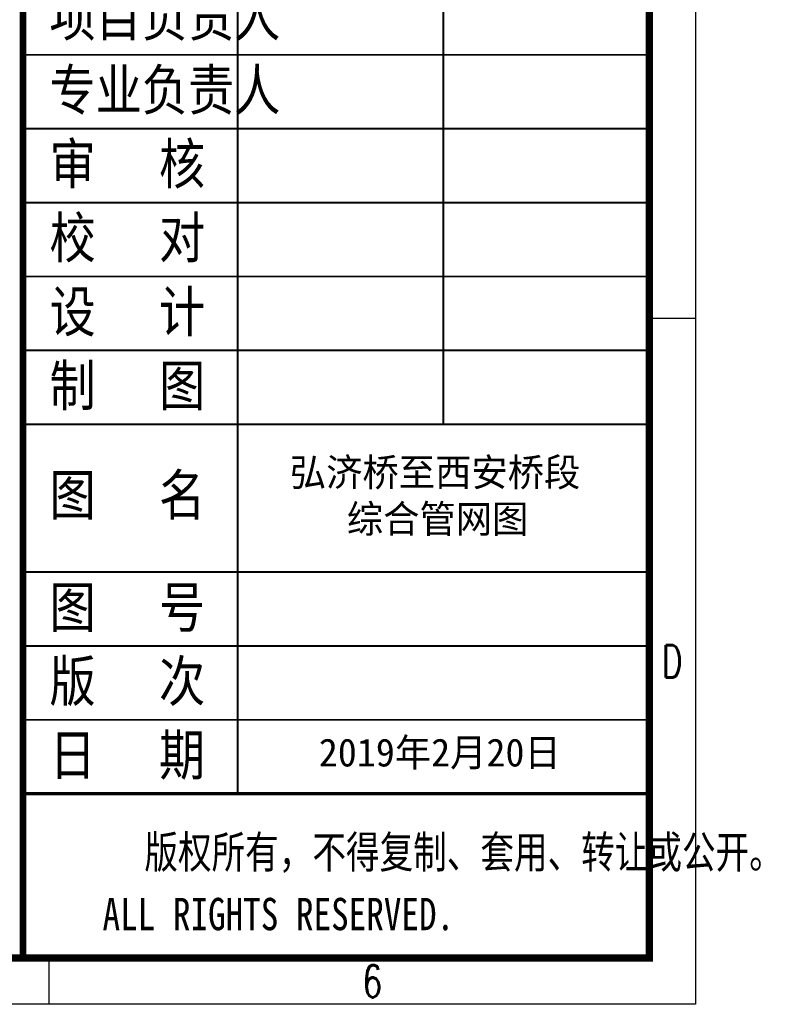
# Model space of a CAD drawing. Extents: x 39527407 to 39530665, y 3786466 to 3790957.
# Tile 26 of 113: x 39530033 to 39530665, y 3786466 to 3787272. Entities that reach past the tile are written whole.
import ezdxf
from ezdxf.enums import TextEntityAlignment as Align

# ---------------------------------------------------------------- set-up
doc = ezdxf.new("R2010")
doc.units = 0
doc.linetypes.add('DASHEDX2', pattern=[38.1, 25.4, -12.7])
doc.layers.get('0').update_dxf_attribs({"linetype": 'CONTINUOUS'})
for name, color, linetype in [('AH-FRAME-LEGEND', 163, 'CONTINUOUS'), ('SH_A0$0$T-SHBD-3', 3, 'CONTINUOUS'), ('TK-ABCD-TTLB-E', 3, 'CONTINUOUS'), ('拆迁面积', 10, 'CONTINUOUS')]:
    doc.layers.add(name, color=color, linetype=linetype)
doc.layers.add('路线', color=7, linetype='DASHEDX2', lineweight=30)
doc.styles.add('-宋体', font='txt')
doc.styles.add('SimHztxt', font='simplex.shx', dxfattribs={"width": 0.8, "bigfont": 'hztxt.shx'})
doc.styles.add('楷书', font='txt', dxfattribs={"width": 0.6})

# ---------------------------------------------------------------- blocks, each defined once
blk = doc.blocks.new('A$C69525F90')
at = {"layer": 'SH_A0$0$T-SHBD-3'}
for p, q in [((48.551, 103.75), (48.551, 86.786)), ((50.551, 103.75), (50.551, 86.786)), ((52.551, 103.75), (52.551, 86.786)), ((54.551, 103.75), (54.551, 86.786)), ((56.551, 103.75), (56.551, 86.786)), ((64.551, 103.75), (64.551, 86.786)), ((66.551, 103.75), (66.551, 95.014))]:
    blk.add_line(p, q, dxfattribs=at)
at = {"layer": 'SH_A0$0$T-SHBD-3', "const_width": 0.175}
blk.add_lwpolyline([(73, 103.75), (73, 86.79), (1.25, 86.79), (1.25, 103.75)], close=True, dxfattribs=at)
at = {"layer": 'SH_A0$0$T-SHBD-3'}
for points, const_width in [([(48.551, 103.75), (48.551, 86.786)], 0.05), ([(50.551, 103.75), (50.551, 86.786)], 0.05), ([(52.551, 103.75), (52.551, 86.786)], 0.05), ([(54.551, 103.75), (54.551, 86.786)], 0.05), ([(56.551, 103.75), (56.551, 86.786)], 0.05), ([(58.551, 103.75), (58.551, 86.786)], 0.05), ([(62.551, 103.75), (62.551, 86.786)], 0.05), ([(64.551, 103.75), (64.551, 86.786)], 0.05), ([(66.551, 103.75), (66.551, 86.79)], 0.05), ([(68.551, 103.75), (68.551, 86.786)], 0.0875), ([(46.551, 98.176), (58.551, 98.176)], 0.05), ([(37.551, 92.602), (68.551, 92.602)], 0.05)]:
    blk.add_lwpolyline(points, dxfattribs=dict(at, const_width=const_width))
at = {"layer": 'TK-ABCD-TTLB-E', "color": 3}
for p, q in [((55.688, 105), (55.688, 103.75)), ((74.25, 87.5), (73, 87.5))]:
    blk.add_line(p, q, dxfattribs=at)
blk.add_lwpolyline([(74.25, 0), (0, 0), (0, 105), (74.25, 105), (74.25, 0)], dxfattribs=at)
at = {"layer": 'TK-ABCD-TTLB-E', "color": 3, "const_width": 0.2}
blk.add_lwpolyline([(73, 6.25), (1.25, 6.25), (1.25, 103.75), (73, 103.75), (73, 6.25)], dxfattribs=at)
at = {"color": 0, "style": 'SimHztxt'}
for s, p in [('项目负责人', (48.171, 87.509)), ('专业负责人', (50.171, 87.509)), ('审  核', (52.171, 87.509)), ('校  对', (54.171, 87.509)), ('设  计', (56.171, 87.509)), ('制  图', (58.171, 87.509)), ('图  名', (61.133, 87.509)), ('图  号', (64.171, 87.509)), ('版  次', (66.171, 87.509)), ('日  期 ', (68.171, 87.509))]:
    blk.add_text(s, height=1.25, rotation=90, dxfattribs=at).set_placement(p)
at = {"layer": 'AH-FRAME-LEGEND', "color": 0, "style": '楷书', "width": 0.8}
for s, p in [('版权所有，不得复制、套用、转让或公开。', (70.566, 90.078)), ('ALL RIGHTS RESERVED.', (72.244, 88.944))]:
    blk.add_text(s, height=0.875, rotation=90, dxfattribs=at).set_placement(p)
at = {"layer": 'TK-ABCD-TTLB-E', "color": 3, "style": 'SimHztxt', "width": 0.7}
for s, p in [('D', (64.969, 104.375)), ('6', (73.625, 96.25))]:
    blk.add_text(s, height=0.875, rotation=90, dxfattribs=at).set_placement(p, align=Align.MIDDLE_CENTER)

msp = doc.modelspace()

# ---------------------------------------------------------------- block references
at = {"layer": '路线', "linetype": 'ByBlock', "lineweight": -3, "xscale": 30.2444574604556, "yscale": 30.2444574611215, "zscale": 30.24445746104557, "rotation": 270}
msp.add_blockref('A$C69525F90', (39527410.40194, 3788711.84949, -38.58), dxfattribs=at)

# ---------------------------------------------------------------- texts
at = {"layer": '拆迁面积', "color": 1, "linetype": 'Continuous', "lineweight": 30, "char_height": 22.88, "attachment_point": 1, "style": '-宋体'}
for s, heights, insert in [('{\\C0;弘济桥至西安桥段\\P   综合管网图}', [0], (39530253.88836, 3786913.13705, -38.58)), ('{\\C0;2019年2月20日}', [30.92168], (39530277.62746, 3786683.7714, -38.58))]:
    msp.add_mtext_dynamic_manual_height_columns(s, width=471.4193886, gutter_width=1, heights=heights, dxfattribs=dict(at, insert=insert))

doc.saveas('drawing.dxf')
